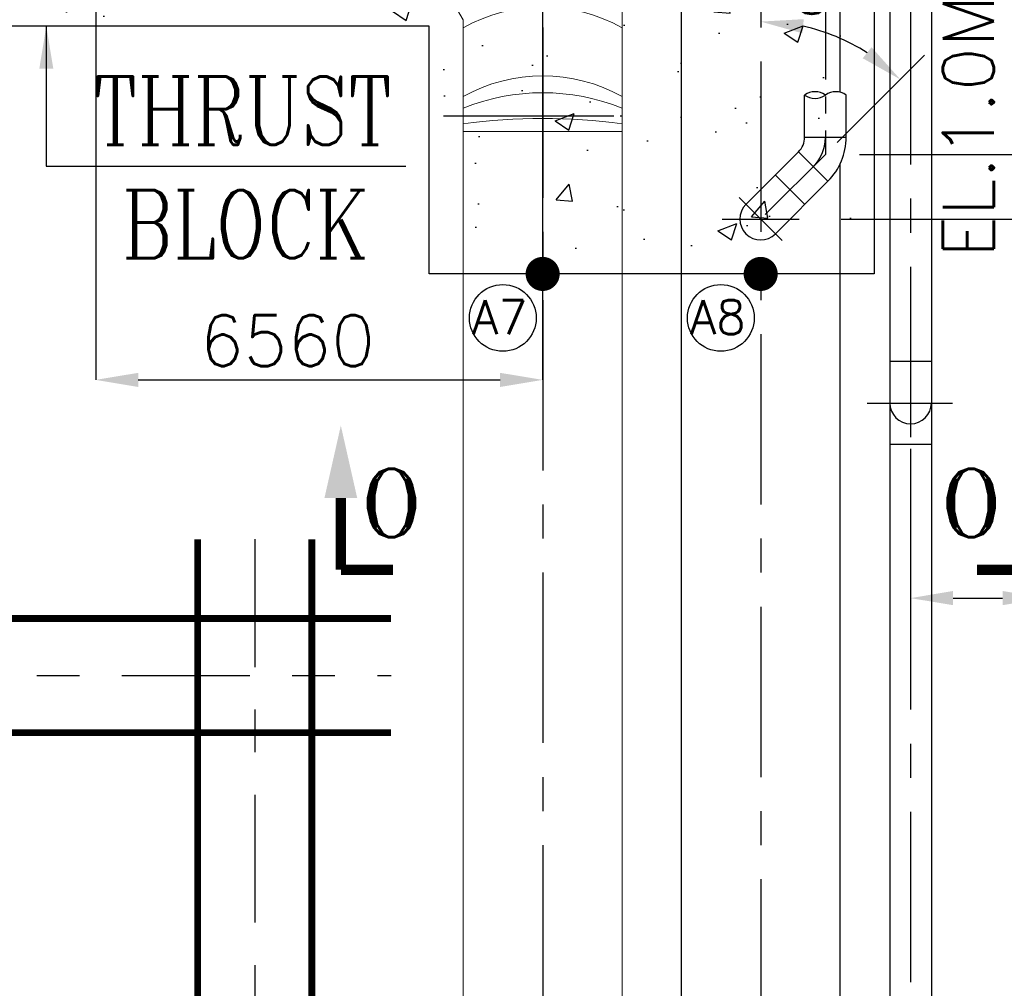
# Model space of a CAD drawing. Header units: inches. Extents: x -341304 to 31571016, y -692717 to 2132253.
# Tile 166 of 256: x 570158 to 584610, y -284074 to -269857. Entities that reach past the tile are written whole.
import ezdxf
from ezdxf.enums import TextEntityAlignment as Align

# ---------------------------------------------------------------- set-up
doc = ezdxf.new("R2010")
doc.units = ezdxf.units.IN
doc.header["$MEASUREMENT"] = 0
for name, pattern in [('CENTER', [2, 1.25, -0.25, 0.25, -0.25]), ('CENTRE', [1.5, 0.75, -0.25, 0.25, -0.25]), ('DASHDOT', [1, 0.5, -0.25, 0, -0.25])]:
    doc.linetypes.add(name, pattern=pattern)
for name, color, linetype in [('0-CL', 8, 'CENTER'), ('0-CW RETURN', 1, 'Continuous'), ('0-CW SUPPLY', 4, 'Continuous'), ('acw', 6, 'Continuous'), ('DIM', 1, 'Continuous'), ('ENCASING', 44, 'Continuous'), ('text', 3, 'Continuous')]:
    doc.layers.add(name, color=color, linetype=linetype)
doc.styles.add('ROMANC', font='ROMANC.SHX')
doc.styles.add('ROMANS', font='romans')
doc.styles.add('ROMANT', font='romant', dxfattribs={"height": 5})
doc.dimstyles.new('User600', dxfattribs={"dimscale": 500, "dimtxt": 1.5, "dimasz": 1.25, "dimexe": 1, "dimexo": 1, "dimgap": 0.4, "dimtad": 1, "dimdec": 0, "dimzin": 0, "dimdsep": 46, "dimtxsty": 'ROMANS', "dimcen": 1, "dimclrd": 8, "dimclre": 8, "dimclrt": 3, "dimadec": 0, "dimazin": 0, "dimtfac": 1, "dimtdec": 0, "dimtix": 1, "dimtofl": 0, "dimtmove": 0, "dimatfit": 3, "dimfxl": 1, "dimtolj": 1, "dimtzin": 0, "dimarcsym": 0})

# ---------------------------------------------------------------- blocks, each defined once
blk = doc.blocks.new('*D123')
at = {"color": 8, "lineweight": -2, "transparency": 16777216}
for p, q in [((577834, -268284), (577834, -275144)), ((571274, -268561), (571274, -275144)), ((571899, -275144), (577209, -275144))]:
    blk.add_line(p, q, dxfattribs=at)
at = {"color": 8, "transparency": 16777216}
for points in [[(571899, -275040), (571899, -275248), (571274, -275144)], [(577209, -275040), (577209, -275248), (577834, -275144)]]:
    blk.add_solid(points, dxfattribs=at)
at = {"layer": 'Defpoints', "color": 0, "transparency": 16777216}
for p in [(577834, -268284), (571274, -268561), (577834, -275144)]:
    blk.add_point(p, dxfattribs=at)
at = {"color": 3, "transparency": 16777216, "insert": (574088, -274569), "char_height": 750, "attachment_point": 5, "style": 'ROMANS'}
blk.add_mtext('\\A1;6560', dxfattribs=at)
blk = doc.blocks.new('*D252')
at = {"color": 8, "lineweight": -2, "transparency": 16777216}
for p, q in [((585209, -275774), (585209, -278347)), ((583234, -276157), (583234, -278347)), ((583859, -278347), (584584, -278347)), ((585209, -278347), (588770, -278347))]:
    blk.add_line(p, q, dxfattribs=at)
at = {"color": 8, "transparency": 16777216}
for points in [[(583859, -278242), (583859, -278451), (583234, -278347)], [(584584, -278242), (584584, -278451), (585209, -278347)]]:
    blk.add_solid(points, dxfattribs=at)
at = {"layer": 'Defpoints', "color": 0, "transparency": 16777216}
for p in [(585209, -275774), (583234, -276157), (583234, -278347)]:
    blk.add_point(p, dxfattribs=at)
at = {"color": 3, "transparency": 16777216, "insert": (587302, -277772), "char_height": 750, "attachment_point": 5, "style": 'ROMANS'}
blk.add_mtext('\\A1;1975', dxfattribs=at)
blk = doc.blocks.new('GT REV-02')
at = {"color": 230, "linetype": 'CENTRE', "ltscale": 2500}
for p, q in [((-859541, 36191), (-859541, -809)), ((-898991, 34191), (-857541, 34191))]:
    blk.add_line(p, q, dxfattribs=at)
at = {"color": 230, "linetype": 'DASHDOT', "ltscale": 2500, "const_width": 100}
for points in [[(-860379, 36191), (-860379, -809)], [(-858703, 36191), (-858703, -809)], [(-857541, 35029), (-870482, 35029)], [(-857541, 33353), (-870423, 33353)]]:
    blk.add_lwpolyline(points, dxfattribs=at)
blk = doc.blocks.new('*D400')
at = {"layer": 'Defpoints', "color": 0, "transparency": 16777216}
for p in [(585926, -258984), (587421, -258984), (581984, -271834)]:
    blk.add_point(p, dxfattribs=at)
at = {"layer": 'DIM', "color": 8, "lineweight": -2, "transparency": 16777216}
for p, q in [((586426, -258984), (587921, -258984)), ((587421, -271209), (587421, -259609)), ((582484, -271834), (587921, -271834))]:
    blk.add_line(p, q, dxfattribs=at)
at = {"layer": 'DIM', "color": 8, "transparency": 16777216}
for points in [[(587317, -259609), (587525, -259609), (587421, -258984)], [(587317, -271209), (587525, -271209), (587421, -271834)]]:
    blk.add_solid(points, dxfattribs=at)
at = {"layer": 'DIM', "color": 3, "transparency": 16777216, "insert": (586846, -265409), "char_height": 750, "attachment_point": 5, "rotation": 90, "style": 'ROMANS'}
blk.add_mtext('\\A1;12850', dxfattribs=at)
blk = doc.blocks.new('PIPECUT')
for centre, start, end in [((-250, -346), 54.1653, 125.8347), ((-250, 346), 234.1653, 305.8347), ((250, -346), 54.1653, 125.8347)]:
    blk.add_arc(centre, 427, start, end)
blk = doc.blocks.new('*D425')
at = {"layer": 'Defpoints', "color": 0, "transparency": 16777216}
for p in [(581034, -268473), (582484, -270273), (581806, -272012, 31), (581034, -272784, 31), (581034, -275823)]:
    blk.add_point(p, dxfattribs=at)
at = {"layer": 'DIM', "color": 8, "lineweight": -2, "transparency": 16777216}
blk.add_line((582159, -271659), (583437, -270380), dxfattribs=at)
blk.add_arc((581034, -272784), 2899, 57.379, 77.6214, dxfattribs=at)
at = {"layer": 'DIM', "color": 8, "transparency": 16777216}
for points in [[(581645, -270056), (581667, -269849), (581034, -269885)], [(582662, -270261), (582532, -270423), (583084, -270734)]]:
    blk.add_solid(points, dxfattribs=at)
at = {"layer": 'DIM', "color": 3, "transparency": 16777216, "insert": (581697, -269374), "char_height": 750, "attachment_point": 5, "rotation": 349.0104, "style": 'ROMANS'}
blk.add_mtext('\\A1;45°', dxfattribs=at)
blk = doc.blocks.new('*D434')
at = {"layer": 'Defpoints', "color": 0, "transparency": 16777216}
for p in [(582099, -271834), (581715, -272784), (587421, -272784)]:
    blk.add_point(p, dxfattribs=at)
at = {"layer": 'DIM', "color": 8, "lineweight": -2, "transparency": 16777216}
for p, q in [((587421, -271209), (587421, -270584)), ((582599, -271834), (587921, -271834)), ((582215, -272784), (587921, -272784)), ((587421, -273409), (587421, -274034)), ((587421, -275152), (587421, -274034)), ((588046, -275152), (587421, -275152))]:
    blk.add_line(p, q, dxfattribs=at)
at = {"layer": 'DIM', "color": 8, "transparency": 16777216}
for points in [[(587317, -271209), (587525, -271209), (587421, -271834)], [(587317, -273409), (587525, -273409), (587421, -272784)]]:
    blk.add_solid(points, dxfattribs=at)
at = {"layer": 'DIM', "color": 3, "transparency": 16777216, "insert": (589210, -275152), "char_height": 750, "attachment_point": 5, "rotation": 359.9, "style": 'ROMANS'}
blk.add_mtext('\\A1;950', dxfattribs=at)

msp = doc.modelspace()

# ---------------------------------------------------------------- hatches: boundary and pattern name
at = {"layer": 'ENCASING'}
h = msp.add_hatch(dxfattribs=at)
h.set_pattern_fill('AR-CONC', color=256, scale=400)
h.set_pattern_definition([(50, (795709.4, -258983.5), (2869.04, -251.009), [300, -3300]), (355, (795709.4, -258983.5), (-555.005, 3008.77), [240, -2640]), (100.4514, (795948.5, -259004.4), (2314.035, 2757.76), [254.96, -2804.57]), (46.1842, (795709.4, -258183.5), (4268.965, -662.077), [450, -4950]), (96.6356, (796065, -258238.7), (3738.65, 3896.474), [382.44, -4206.855]), (351.1842, (795709.4, -258183.5), (3738.65, 3896.474), [360, -3960]), (21, (796109.4, -258383.5), (2387.628, -1610.476), [300, -3300]), (326, (796109.4, -258383.5), (973.26, 2900.6), [240, -2640]), (71.4514, (796308.3, -258517.7), (3360.89, 1290.125), [254.96, -2804.57]), (37.5, (795709.4, -258983.5), (48.6394, 1331.5754), [0, -2608, 0, -2680, 0, -2650]), (7.5, (795709.4, -258983.5), (1052.278, 1577.647), [0, -1528, 0, -2548, 0, -1010]), (327.5, (794817.4, -258983.5), (2135.2897, -90.2195), [0, -1000, 0, -3120, 0, -4140]), (317.5, (794417.4, -258983.5), (2332.745, 400.42), [0, -1300, 0, -2072, 0, -2940])])
h.paths.add_polyline_path([(582701.9, -263368.5), (582701.9, -273588.5), (576166.9, -273588.5), (576166.9, -269951), (564094, -269951), (564094, -266498), (560647.6, -266498), (560147.6, -266498), (560147.6, -263669), (561194.9, -263669), (561194.9, -260883.5), (564024.2, -260883.5), (564024.2, -263368.5)])

# ---------------------------------------------------------------- linework, layer by layer
at = {"const_width": 250}
for points in [[(577709.4, -273588.5, 1), (577959.4, -273588.5, 1)], [(580909.4, -273588.5, 1), (581159.4, -273588.5, 1)]]:
    msp.add_lwpolyline(points, format="xyb", close=True, dxfattribs=at)
for centre in [(577249.8, -274234.6), (580449.8, -274234.6)]:
    msp.add_circle(centre, 490)
at = {"layer": '0-CL', "lineweight": -3, "ltscale": 1000}
for p, q in [((581984.4, -261483.5), (581984.4, -271833.5)), ((581984.4, -271833.5), (581034.4, -272783.5)), ((582598.7, -275483.5), (583870.1, -275483.5))]:
    msp.add_line(p, q, dxfattribs=at)
at = {"layer": '0-CL', "lineweight": -3, "ltscale": 2000}
for p, q in [((583234.4, -261483.5), (583234.4, -330973.5)), ((581034.4, -266472.7), (581034.4, -331659.1)), ((577834.4, -269972.7), (577834.4, -323959.1)), ((576377, -271269.5), (579291.8, -271269.5)), ((579866.9, -271282.3), (579857.9, -271291.2)), ((580718.5, -272467.6), (581350.3, -273099.4)), ((580468.9, -272783.5), (581599.8, -272783.5))]:
    msp.add_line(p, q, dxfattribs=at)
at = {"layer": '0-CL', "lineweight": -3, "ltscale": 1000}
msp.add_arc((581374.4, -271580.8, 0), 610, 315, 0, dxfattribs=at)
at = {"layer": '0-CW RETURN', "color": 1, "linetype": 'Continuous'}
for p, q in [((582201.9, -270921.9), (582201.9, -266033)), ((579866.9, -266656.9), (579866.9, -323848.2)), ((582201.9, -326878.5), (582201.9, -271971.3))]:
    msp.add_line(p, q, dxfattribs=at)
at = {"layer": '0-CW SUPPLY', "color": 4, "linetype": 'Continuous', "lineweight": 9, "ltscale": 2500}
for p, q in [((579001.9, -269233.1), (579001.9, -323959.1)), ((576517.2, -269600.3), (576666.9, -269856.9)), ((576666.9, -269856.9), (576666.9, -323959.1)), ((579001.9, -271499.7), (576666.9, -271499.7))]:
    msp.add_line(p, q, dxfattribs=at)
for centre, radius, start, end in [((577833.9, -272079.2), 2406.5, 60.97836, 119.02164), ((577834.4, -273088.7), 2406.5, 60.97836, 119.02164), ((577834.4, -274029), 3099.9, 67.87541, 112.12459), ((577834.4, -280253), 8944.6, 82.5, 97.5)]:
    msp.add_arc(centre, radius, start, end, dxfattribs=at)
at = {"layer": 'acw', "color": 6, "linetype": 'Continuous', "ltscale": 100}
for p, q in [((583539.4, -264030.4), (583539.4, -330973.5)), ((583539.4, -264622), (583539.4, -330973.5)), ((582929.4, -265788.5), (582929.4, -330973.5)), ((581679.4, -271580.8, 0), (581679.4, -270963, 0)), ((582289.4, -271580.8, 0), (582289.4, -270963, 0)), ((581679.4, -271580.8, 0), (582289.4, -271580.8, 0)), ((581590, -271796.5), (580818.7, -272567.8)), ((581590, -271796.5), (582021.4, -272227.8)), ((581681.4, -272567.8), (581250, -272136.5)), ((582021.4, -272227.8), (581250, -272999.2)), ((583539.4, -274873.5), (582929.4, -274873.5)), ((583539.4, -276093.5), (582929.4, -276093.5))]:
    msp.add_line(p, q, dxfattribs=at)
for centre, radius, start, end in [((581374.4, -271580.8, 0), 305, 315, 0), ((581374.4, -271580.8, 0), 915, 315, 0), ((581034.4, -272783.5), 305, 135, 315), ((583234.4, -275483.5), 305, 180, 0)]:
    msp.add_arc(centre, radius, start, end, dxfattribs=at)
at = {"layer": 'ENCASING'}
msp.add_lwpolyline([(582701.9, -263368.5), (582701.9, -273588.5), (576166.9, -273588.5), (576166.9, -269951), (564094, -269951), (564094, -266498), (564094, -266498), (560647.6, -266498), (560147.6, -266498), (560147.6, -263669), (561194.9, -263669), (561194.9, -260883.5), (564024.2, -260883.5), (564024.2, -263368.5), (582701.9, -263368.5)], dxfattribs=at)
at = {"layer": 'text', "color": 1, "const_width": 150, "elevation": 0}
for points in [[(574872, -277931.2), (574872, -276875.6)], [(574872, -277931.2), (575638.5, -277931.2)], [(584974.2, -277931.2), (584207.7, -277931.2)]]:
    msp.add_lwpolyline(points, dxfattribs=at)
at = {"layer": 'text', "color": 1}
msp.add_solid([(574632, -276875.6, 3939.9), (575112, -276875.6, 3939.9), (574872, -275814.5, 3939.9)], dxfattribs=at)

# ---------------------------------------------------------------- block references
at = {"color": 230}
msp.add_blockref('GT REV-02', (1433150.1, -313674.2, 96251.3), dxfattribs=at)
at = {"layer": 'acw', "color": 6, "linetype": 'Continuous', "ltscale": 100, "xscale": 0.6099999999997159, "yscale": 0.6099999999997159, "zscale": 0.6099999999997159}
msp.add_blockref('PIPECUT', (581984.4, -270963), dxfattribs=at)

# ---------------------------------------------------------------- texts
at = {"color": 3, "lineweight": -2, "style": 'ROMANS'}
msp.add_text('EL.1.0M', height=750, rotation=90, dxfattribs=at).set_placement((584082, -271420.4, -170830.7), align=Align.MIDDLE_CENTER)
at = {"layer": 'text', "style": 'ROMANC', "width": 0.8}
for s, p in [('THRUST', (571236.3, -271692)), ('BLOCK', (571655.3, -273358.7))]:
    msp.add_text(s, height=1000, dxfattribs=at).set_placement(p)
at = {"layer": 'text', "lineweight": 25, "style": 'ROMANS'}
for s, p in [('A7', (576798, -274471.7, -137501.9)), ('A8', (579998, -274471.7, -137501.9))]:
    msp.add_text(s, height=500, dxfattribs=at).set_placement(p)
at = {"layer": 'text', "color": 20, "style": 'ROMANT'}
for p in [(575144.5, -277451.7, 5171.1), (583654, -277451.7, 5171.1)]:
    msp.add_text('O', height=1000, dxfattribs=at).set_placement(p)

# ---------------------------------------------------------------- dimensions: what is measured, and where the dimension line sits
for base, p1, p2, picture, middle in [((577834.4, -275144.2), (571274.4, -268560.5), (577834.4, -268283.5), '*D123', (574088.3, -275144.2)), ((583234.4, -278346.6), (585209.4, -275773.6), (583234.4, -276156.5), '*D252', (587302.2, -278346.6))]:
    dim = msp.add_linear_dim(base=base, p1=p1, p2=p2, dimstyle='User600', override={"dimexe": 0, "dimexo": 0})
    dim.commit()
    dim.dimension.update_dxf_attribs({"geometry": picture, "text_midpoint": middle, "dimtype": 160})
at = {"layer": 'DIM', "color": 230}
dim = msp.add_linear_dim(base=(587421, -258983.5), p1=(581984.4, -271833.5), p2=(585925.7, -258983.5), angle=90, dimstyle='User600', dxfattribs=at)
dim.commit()
dim.dimension.update_dxf_attribs({"geometry": '*D400', "text_midpoint": (586846, -265408.5)})
dim = msp.add_angular_dim_2l(base=(582483.6, -270273.3), line1=((581805.7, -272012.2), (581034.4, -272783.5)), line2=((581034.4, -268472.7, -30.8), (581034.4, -275823.3, -30.8)), dimstyle='User600', dxfattribs=at)
dim.commit()
dim.dimension.update_dxf_attribs({"geometry": '*D425', "text_midpoint": (581586.9, -269938.1, -30.8), "dimtype": 162})
dim = msp.add_linear_dim(base=(587421, -272783.5), p1=(582099.4, -271833.5), p2=(581714.9, -272783.5), angle=90, dimstyle='User600', override={"dimtmove": 1}, dxfattribs=at)
dim.commit()
dim.dimension.update_dxf_attribs({"geometry": '*D434', "text_midpoint": (587647.5, -275151.9), "dimtype": 160, "text_rotation": 359.9})

# ---------------------------------------------------------------- leaders
msp.add_leader([(570549.1, -269951), (570549.1, -272005.5), (575827.9, -272005.5)], dimstyle='User600', override={"dimexe": 0, "dimexo": 0})

doc.saveas('drawing.dxf')
